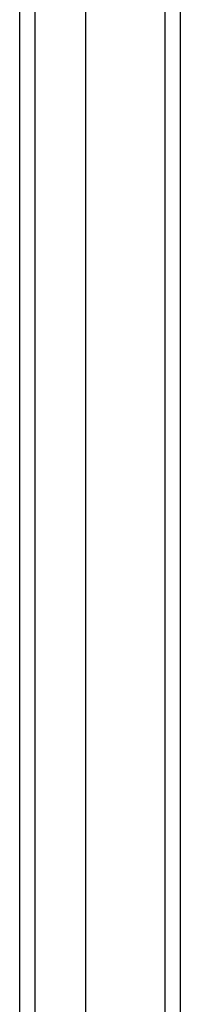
# Model space of a CAD drawing. Header units: inches. Extents: x 2 to 144, y 2 to 93.
# Tile 28 of 56: x 81.019 to 81.885, y 50.415 to 55.717. Entities that reach past the tile are written whole.
import ezdxf

# ---------------------------------------------------------------- set-up
doc = ezdxf.new("R2010")
doc.units = ezdxf.units.IN
doc.header["$LTSCALE"] = 8.616264
doc.header["$MEASUREMENT"] = 0
doc.layers.add('Visible Edges(ANSI)', color=7, linetype='Continuous', lineweight=25)
doc.layers.add('Visible Tangent Edges(ANSI)', color=7, linetype='Continuous', lineweight=25)

msp = doc.modelspace()

# ---------------------------------------------------------------- linework, layer by layer
at = {"layer": 'Visible Edges(ANSI)'}
for p, q in [((81.8852, 37.1847), (81.8852, 61.0192)), ((81.0189, 60.206), (81.0189, 37.998)), ((81.3733, 60.206), (81.3733, 37.998))]:
    msp.add_line(p, q, dxfattribs=at)
at = {"layer": 'Visible Tangent Edges(ANSI)'}
for p, q in [((81.8012, 61.0192), (81.8012, 37.1847)), ((81.103, 37.883), (81.103, 60.321))]:
    msp.add_line(p, q, dxfattribs=at)

doc.saveas('drawing.dxf')
